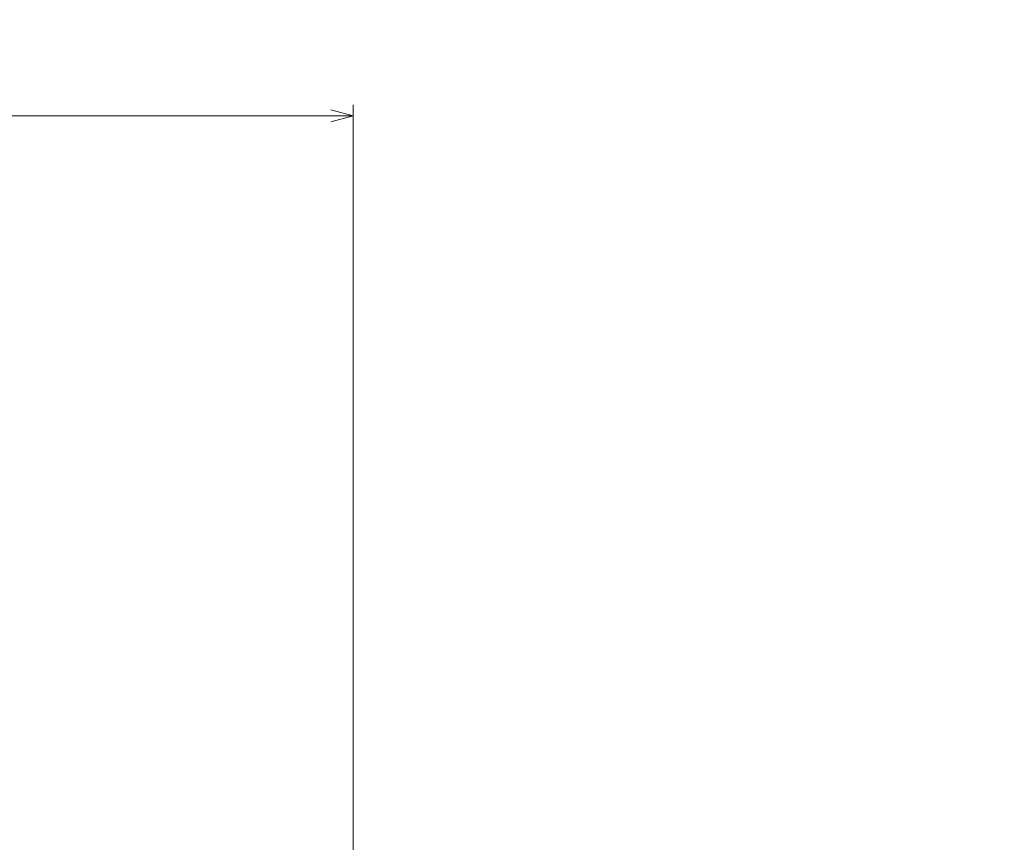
# Model space of a CAD drawing. Extents: x -1621 to -1243, y -2458 to -2206.
# Tile 7 of 16: x -1517 to -1450, y -2262 to -2206. Entities that reach past the tile are written whole.
import ezdxf

# ---------------------------------------------------------------- set-up
doc = ezdxf.new("R2010")
doc.units = 0
doc.header["$MEASUREMENT"] = 0
doc.layers.add('B_ANNO_DIM', color=7, linetype='Continuous', lineweight=18)
doc.styles.add('Annotative', font='calibri.ttf', dxfattribs={"height": 0.0625})
doc.styles.get("Standard").update_dxf_attribs({"font": 'calibri.ttf'})
doc.dimstyles.new('Annotative', dxfattribs={"dimscale": 0, "dimtxt": 0.0625, "dimasz": 0.0625, "dimexe": 0.03125, "dimexo": 0.03125, "dimgap": 0.03125, "dimtad": 1, "dimdec": 3, "dimzin": 3, "dimdsep": 46, "dimlunit": 4, "dimtxsty": 'Standard', "dimblk": 'OPEN30', "dimcen": 0.03125, "dimaunit": 1, "dimadec": 0, "dimazin": 3, "dimtfac": 0.75, "dimtdec": 3, "dimtofl": 0, "dimtmove": 0, "dimatfit": 3, "dimldrblk": 'OPEN30', "dimfxl": 1, "dimtfill": 1, "dimfrac": 1, "dimtolj": 1, "dimtzin": 0, "dimarcsym": 0})

# ---------------------------------------------------------------- blocks, each defined once
blk = doc.blocks.new('_Open30')
at = {"color": 0, "linetype": 'ByBlock', "lineweight": -2}
for p, q in [((-1, 0.268), (0, 0)), ((0, 0), (-1, -0.268)), ((0, 0), (-1, 0))]:
    blk.add_line(p, q, dxfattribs=at)
blk = doc.blocks.new('*D35')
at = {"layer": 'B_ANNO_DIM', "color": 0, "lineweight": -2, "transparency": 16777216}
for p, q in [((-1494.668, -2273.916), (-1494.668, -2212.159)), ((-1567.833, -2212.909), (-1496.168, -2212.909))]:
    blk.add_line(p, q, dxfattribs=at)
at = {"layer": 'Defpoints', "color": 0, "transparency": 16777216}
for p in [(-1569.333, -2212.909), (-1494.668, -2212.909), (-1494.668, -2274.666)]:
    blk.add_point(p, dxfattribs=at)
at = {"layer": 'B_ANNO_DIM', "color": 0, "lineweight": -2, "transparency": 16777216, "xscale": 1.5, "yscale": 1.5, "zscale": 1.5, "rotation": 180}
blk.add_blockref('_Open30', (-1569.333, -2212.909), dxfattribs=at)
at = {"layer": 'B_ANNO_DIM', "color": 0, "lineweight": -2, "transparency": 16777216, "xscale": 1.5, "yscale": 1.5, "zscale": 1.5}
blk.add_blockref('_Open30', (-1494.668, -2212.909), dxfattribs=at)
blk = doc.blocks.new('INS_JTMODCVR1_BASE')
at = {"layer": 'B_ANNO_DIM', "style": 'Annotative'}
for tag, p in [('DIM6', (265.5156, 246.3256)), ('DIM2', (41.9454, 246.007)), ('DIM3', (86.0565, 246.007)), ('DIM7', (309.2872, 205.2442)), ('DIM5', (271.3344, 159.8112))]:
    blk.add_attdef(tag, p, '', height=1.5, dxfattribs=at)
for tag, p in [('DIM1', (26.7522, 226.4371)), ('DIM9', (250.7444, 226.1743)), ('DIM8', (369.6827, 186.4722)), ('DIM4', (145.5578, 185.9244))]:
    blk.add_attdef(tag, p, '', height=1.5, rotation=90, dxfattribs=at)
at = {"layer": 'B_ANNO_DIM'}
dim = blk.add_linear_dim(base=(126.2716, 245.4742), p1=(51.6066, 245.4742), p2=(126.2716, 183.7174), text=' ', dimstyle='Annotative', override={"dimlfac": 0.666}, dxfattribs=at)
dim.commit()
dim.dimension.update_dxf_attribs({"geometry": '*D35', "text_midpoint": (88.9391, 245.4742), "insert": (1620.9398, 2458.3836)})

msp = doc.modelspace()

# ---------------------------------------------------------------- block references
at = {"layer": 'B_ANNO_DIM'}
msp.add_blockref('INS_JTMODCVR1_BASE', (-1620.94, -2458.384), dxfattribs=at)

doc.saveas('drawing.dxf')
